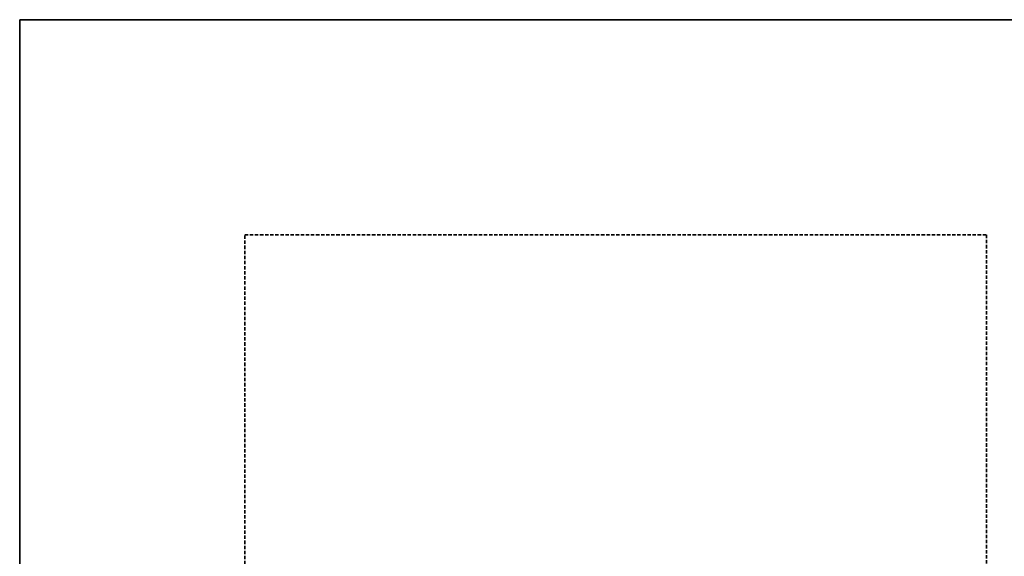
# Model space of a CAD drawing. Header units: millimetres. Extents: x 17747 to 112039, y -74980 to 446921.
# Tile 173 of 256: x 63320 to 63873, y -67303 to -67002. Entities that reach past the tile are written whole.
import ezdxf

# ---------------------------------------------------------------- set-up
doc = ezdxf.new("R2010")
doc.units = ezdxf.units.MM
doc.linetypes.add('VERDECKT', pattern=[9.525, 6.35, -3.175])
doc.layers.add('UT_SCHÉMA_PŘÍVOD', color=10, linetype='Continuous', lineweight=35)
doc.layers.add('UT_SCHÉMA_ZPÁTEČKA', color=172, linetype='VERDECKT', lineweight=35)

msp = doc.modelspace()

# ---------------------------------------------------------------- linework, layer by layer
at = {"layer": 'UT_SCHÉMA_PŘÍVOD'}
for p, q in [((63320.4, -67399.33), (63320.4, -67001.84)), ((63320.4, -67001.84), (63983.15, -67001.84))]:
    msp.add_line(p, q, dxfattribs=at)
at = {"layer": 'UT_SCHÉMA_ZPÁTEČKA', "ltscale": 0.3}
for p, q in [((63446.74, -67399.33), (63446.74, -67122.75)), ((63446.74, -67122.75), (63863.15, -67122.75)), ((63863.15, -68750.53), (63863.15, -67122.75))]:
    msp.add_line(p, q, dxfattribs=at)

doc.saveas('drawing.dxf')
